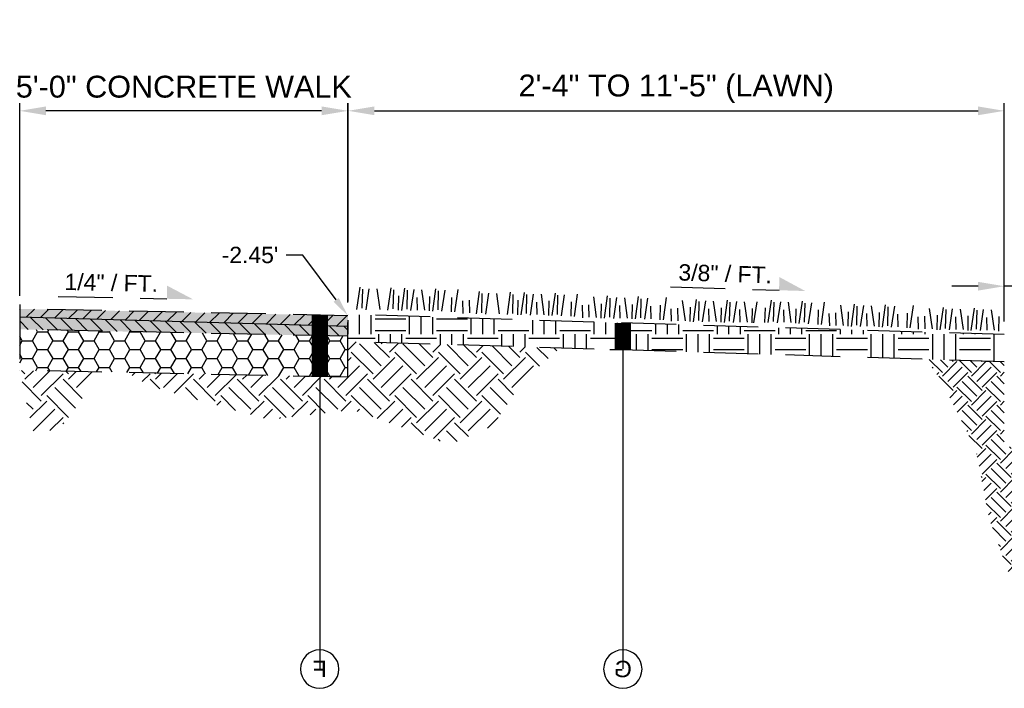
# Model space of a CAD drawing. Extents: x 194474 to 194641, y 289081 to 289217.
# Tile 6 of 9: x 194616.83 to 194621.33, y 289183.45 to 289186.51. Entities that reach past the tile are written whole.
import ezdxf
from ezdxf import colors
from ezdxf.entities.mleader import LeaderData, LeaderLine
from ezdxf.enums import TextEntityAlignment as Align
from ezdxf.math import Vec2, Vec3

# ---------------------------------------------------------------- set-up
doc = ezdxf.new("R2010")
doc.units = 0
doc.header["$MEASUREMENT"] = 0
doc.linetypes.add('DASHED2', pattern=[0.375, 0.25, -0.125])
doc.layers.add('G_P-AN-Hatch-Line-1', color=250, linetype='Continuous')
doc.layers.add('G_P-AN-Hatch-Solid-10', color=228, linetype='Continuous')
doc.styles.add('CT_P-Dim', font='arial.ttf')
doc.styles.add('CT_P-Symb', font='arial.ttf')
doc.styles.add('CT_P-Text', font='arial.ttf')
doc.styles.add('CT_X-Dim', font='ariali.ttf')
doc.styles.get("Standard").update_dxf_attribs({"font": 'simplex.shx'})
doc.dimstyles.new('CT_P-Dim-Eng', dxfattribs={"dimtxt": 0.1, "dimasz": 0.12, "dimexe": 0.035, "dimexo": 0.06, "dimgap": 0.035, "dimtad": 1, "dimdsep": 46, "dimtxsty": 'CT_P-Dim', "dimcen": 0, "dimclrd": 256, "dimclre": 256, "dimclrt": 256, "dimaunit": 1, "dimadec": 6, "dimazin": 0, "dimtfac": 0.75, "dimtix": 1, "dimtmove": 1, "dimatfit": 0, "dimfxl": 1, "dimtolj": 1, "dimtzin": 0, "dimlwd": -1, "dimlwe": -1, "dimarcsym": 0})
doc.dimstyles.new('CT_X-Dim-Eng', dxfattribs={"dimtxt": 0.08, "dimasz": 0.12, "dimexe": 0.035, "dimexo": 0.06, "dimgap": 0.035, "dimtad": 1, "dimdsep": 46, "dimtxsty": 'CT_X-Dim', "dimcen": 0, "dimclrd": 256, "dimclre": 256, "dimclrt": 256, "dimaunit": 1, "dimadec": 6, "dimazin": 0, "dimtfac": 0.75, "dimtix": 1, "dimtmove": 1, "dimatfit": 0, "dimfxl": 1, "dimtolj": 1, "dimtzin": 0, "dimlwd": -1, "dimlwe": -1, "dimarcsym": 0})

# ---------------------------------------------------------------- blocks, each defined once
blk = doc.blocks.new('*D344')
at = {"layer": 'G_P-AN-Hatch-Line-1', "transparency": 16777216}
for p, q in [((194621.3321, 289185.169), (194621.3321, 289185.3232)), ((194621.5196, 289185.1768), (194621.5196, 289185.3232)), ((194621.2121, 289185.2882), (194621.0921, 289185.2882)), ((194621.5196, 289185.2882), (194621.3321, 289185.2882)), ((194621.6396, 289185.2882), (194621.7596, 289185.2882))]:
    blk.add_line(p, q, dxfattribs=at)
for points in [[(194621.2121, 289185.3082), (194621.2121, 289185.2682), (194621.3321, 289185.2882)], [(194621.6396, 289185.3082), (194621.6396, 289185.2682), (194621.5196, 289185.2882)]]:
    blk.add_solid(points, dxfattribs=at)
at = {"layer": 'G_P-AN-Hatch-Line-1', "transparency": 16777216, "insert": (194621.4258, 289185.3641), "char_height": 0.08, "attachment_point": 5, "style": 'CT_X-Dim'}
blk.add_mtext('\\A1;6"', dxfattribs=at)
blk = doc.blocks.new('*D349')
at = {"layer": 'G_P-AN-Hatch-Line-1', "transparency": 16777216}
for p, q in [((194618.3334, 289185.219), (194618.3334, 289186.125)), ((194621.3321, 289185.1267), (194621.3321, 289186.125)), ((194618.4534, 289186.09), (194621.2121, 289186.09))]:
    blk.add_line(p, q, dxfattribs=at)
at = {"layer": 'G_P-AN-Hatch-Line-1', "linetype": 'DASHED2', "transparency": 16777216}
for points in [[(194618.4534, 289186.11), (194618.4534, 289186.07), (194618.3334, 289186.09)], [(194621.2121, 289186.11), (194621.2121, 289186.07), (194621.3321, 289186.09)]]:
    blk.add_solid(points, dxfattribs=at)
at = {"layer": 'G_P-AN-Hatch-Line-1', "linetype": 'DASHED2', "transparency": 16777216, "insert": (194619.8327, 289186.1906), "char_height": 0.1, "attachment_point": 5, "style": 'CT_P-Dim'}
blk.add_mtext('\\A1;2\'-4" TO 11\'-5" (LAWN)', dxfattribs=at)
blk = doc.blocks.new('*D350')
at = {"layer": 'G_P-AN-Hatch-Line-1', "transparency": 16777216}
for p, q in [((194616.8321, 289185.2447), (194616.8321, 289186.125)), ((194618.3321, 289185.2134), (194618.3321, 289186.125)), ((194618.2121, 289186.09), (194616.9521, 289186.09))]:
    blk.add_line(p, q, dxfattribs=at)
at = {"layer": 'G_P-AN-Hatch-Line-1', "linetype": 'DASHED2', "transparency": 16777216}
for points in [[(194616.9521, 289186.11), (194616.9521, 289186.07), (194616.8321, 289186.09)], [(194618.2121, 289186.11), (194618.2121, 289186.07), (194618.3321, 289186.09)]]:
    blk.add_solid(points, dxfattribs=at)
at = {"layer": 'G_P-AN-Hatch-Line-1', "linetype": 'DASHED2', "transparency": 16777216, "insert": (194617.5821, 289186.1998), "char_height": 0.1, "attachment_point": 5, "style": 'CT_P-Dim'}
blk.add_mtext('\\A1;5\'-0" CONCRETE WALK', dxfattribs=at)
blk = doc.blocks.new('C_P-AN-ML-Circle')
at = {"transparency": 16777216}
blk.add_circle((0.0006, -0.001), 0.117, dxfattribs=at)
blk.add_wipeout([(0.1113, -0.001), (0.1075, 0.0277), (0.0965, 0.0544), (0.0789, 0.0773), (0.056, 0.0949), (0.0293, 0.1059), (0.0006, 0.1097), (-0.028, 0.1059), (-0.0547, 0.0949), (-0.0776, 0.0773), (-0.0952, 0.0544), (-0.1063, 0.0277), (-0.1101, -0.001), (-0.1063, -0.0296), (-0.0952, -0.0563), (-0.0776, -0.0792), (-0.0547, -0.0968), (-0.028, -0.1079), (0.0006, -0.1117), (0.0293, -0.1079), (0.056, -0.0968), (0.0789, -0.0792), (0.0965, -0.0563), (0.1075, -0.0296)], dxfattribs=at)
at = {"transparency": 16777216, "style": 'CT_P-Symb'}
blk.add_attdef('00', text='', height=0.1, dxfattribs=at).set_placement((0, 0), align=Align.MIDDLE)
blk = doc.blocks.new('_None')

msp = doc.modelspace()

# ---------------------------------------------------------------- hatches: boundary and pattern name
at = {"layer": 'G_P-AN-Hatch-Line-1', "linetype": 'DASHED2'}
h = msp.add_hatch(dxfattribs=at)
h.set_pattern_fill('_USER', color=256, scale=0.046875, angle=45, style=0, pattern_type=0)
h.set_pattern_definition([(45, (198318.071684, 292485.426194), (-0.0331456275, 0.0331456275), [])])
h.paths.add_polyline_path([(194616.8321, 289185.1472), (194616.8321, 289185.1847), (194618.3321, 289185.1534), (194618.3321, 289185.1042)])
h = msp.add_hatch(dxfattribs=at)
h.set_pattern_fill('EARTH', color=256, scale=0.5625, style=0)
h.set_pattern_definition([(0, (353389.28417, 472869.03938), (0.140625, 0.140625), [0.140625, -0.140625]), (0, (353389.28417, 472869.09211), (0.140625, 0.140625), [0.140625, -0.140625]), (0, (353389.28417, 472869.14485), (0.140625, 0.140625), [0.140625, -0.140625]), (90, (353389.30175, 472869.16242), (-0.140625, 0.140625), [0.140625, -0.140625]), (90, (353389.35448, 472869.16242), (-0.140625, 0.140625), [0.140625, -0.140625]), (90, (353389.40722, 472869.16242), (-0.140625, 0.140625), [0.140625, -0.140625])])
h.paths.add_polyline_path([(194618.3334, 289185.159), (194621.3321, 289185.0667), (194621.3321, 289184.943), (194618.3321, 289185.0353)])
h = msp.add_hatch(dxfattribs=at)
h.set_pattern_fill('_USER', color=256, scale=0.046875, angle=315, style=0, pattern_type=0)
h.set_pattern_definition([(315, (194641.45029, 289205.191432), (0.03314563, 0.03314563), [])])
h.paths.add_polyline_path([(194616.8321, 289185.0909), (194616.8321, 289185.1472), (194618.3321, 289185.1042), (194618.3321, 289185.0597)])
h = msp.add_hatch(dxfattribs=at)
h.set_pattern_fill('HONEY', color=256, scale=0.375, style=0)
h.set_pattern_definition([(0, (194628.515492, 289175.539422), (0.0703125, 0.04059494), [0.046875, -0.09375]), (120, (194628.515492, 289175.539422), (-0.0703125, 0.04059494), [0.046875, -0.09375]), (60, (194628.515492, 289175.539422), (2e-17, 0.08118988), [-0.09375, 0.046875])])
h.paths.add_polyline_path([(194616.8321, 289185.0909), (194618.3321, 289185.0597), (194618.3321, 289184.8722), (194616.8321, 289184.9034)])
h = msp.add_hatch(dxfattribs=at)
h.set_pattern_fill('EARTH', color=256, scale=0.5625, angle=45, style=0)
h.set_pattern_definition([(45, (353376.67767, 472862.22666), (0, 0.19887378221), [0.140625, -0.140625]), (45, (353376.64038, 472862.26395), (0, 0.19887378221), [0.140625, -0.140625]), (45, (353376.60309, 472862.30124), (0, 0.19887378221), [0.140625, -0.140625]), (135, (353376.60309, 472862.3261), (-0.19887378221, 2e-17), [0.140625, -0.140625]), (135, (353376.64038, 472862.36338), (-0.19887378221, 2e-17), [0.140625, -0.140625]), (135, (353376.67767, 472862.40067), (-0.19887378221, 2e-17), [0.140625, -0.140625])])
h.paths.add_polyline_path([(194616.8321, 289184.9034), (194617.2069, 289184.8956), (194617.0123, 289184.6296), (194616.8913, 289184.6267)])
h.paths.add_polyline_path([(194618.3551, 289184.7225), (194617.9686, 289184.6781), (194617.428, 289184.8308), (194617.3245, 289184.8932), (194618.3321, 289184.8722), (194618.3321, 289185.0353), (194619.3015, 289185.0054), (194619.1307, 289184.8531), (194618.9945, 289184.6503), (194618.7999, 289184.5642)])
at = {"layer": 'G_P-AN-Hatch-Line-1'}
h = msp.add_hatch(dxfattribs=at)
h.set_pattern_fill('EARTH', color=256, scale=0.375, angle=45, style=0)
h.set_pattern_definition([(45, (353371.03455, 472862.66368), (1e-17, 0.132582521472), [0.09375, -0.09375]), (45, (353371.00969, 472862.68854), (1e-17, 0.132582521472), [0.09375, -0.09375]), (45, (353370.98483, 472862.7134), (1e-17, 0.132582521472), [0.09375, -0.09375]), (135, (353370.98483, 472862.72997), (-0.132582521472, 2e-17), [0.09375, -0.09375]), (135, (353371.00969, 472862.75483), (-0.132582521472, 2e-17), [0.09375, -0.09375]), (135, (353371.03455, 472862.77969), (-0.132582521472, 2e-17), [0.09375, -0.09375])])
h.paths.add_polyline_path([(194621.5196, 289184.5543), (194621.4258, 289184.5543), (194621.4492, 289183.9261), (194621.574, 289183.8966), (194621.5909, 289183.9558), (194621.5196, 289183.9543)])
h.paths.add_polyline_path([(194620.9767, 289184.9539), (194621.046, 289184.85), (194621.2009, 289184.5468), (194621.2628, 289184.2251), (194621.3497, 289183.984), (194621.4492, 289183.9261), (194621.4258, 289184.5543), (194621.3321, 289184.5543), (194621.3321, 289184.943), (194621.2237, 289184.9463)])
at = {"layer": 'G_P-AN-Hatch-Solid-10'}
h = msp.add_hatch(color=256, dxfattribs=at)
h.dxf.hatch_style = 1
h.paths.add_polyline_path([(194616.8321, 289185.1472), (194616.8321, 289185.1847), (194618.3321, 289185.1534), (194618.3321, 289185.1042)])
h.paths.add_polyline_path([(194616.8321, 289185.1472), (194618.3321, 289185.1042), (194618.3321, 289185.0597), (194616.8321, 289185.0909)])

# ---------------------------------------------------------------- linework, layer by layer
at = {"layer": 'G_P-AN-Hatch-Line-1', "linetype": 'DASHED2'}
for p, q in [((194618.3864, 289185.2838), (194618.3721, 289185.1817)), ((194618.3982, 289185.2745), (194618.3963, 289185.1872)), ((194618.4284, 289185.2768), (194618.4143, 289185.1807)), ((194618.4646, 289185.276), (194618.4776, 289185.1824)), ((194618.528, 289185.2807), (194618.5137, 289185.1785)), ((194618.5399, 289185.2714), (194618.5379, 289185.184)), ((194618.563, 289185.2442), (194618.5615, 289185.178)), ((194618.5909, 289185.2798), (194618.5766, 289185.1777)), ((194618.6028, 289185.2705), (194618.6008, 289185.1831)), ((194618.633, 289185.2728), (194618.6188, 289185.1767)), ((194618.6691, 289185.272), (194618.6821, 289185.1783)), ((194618.7325, 289185.2767), (194618.7182, 289185.1745)), ((194618.7444, 289185.2674), (194618.7425, 289185.18)), ((194618.7746, 289185.2697), (194618.7604, 289185.1736)), ((194618.8342, 289185.2727), (194618.8198, 289185.1706)), ((194618.9325, 289185.2634), (194618.9182, 289185.1612)), ((194618.9444, 289185.2541), (194618.9425, 289185.1667)), ((194618.9746, 289185.2564), (194618.9604, 289185.1603)), ((194619.0107, 289185.2556), (194619.0237, 289185.1619)), ((194619.0741, 289185.2602), (194619.0598, 289185.1581)), ((194619.086, 289185.2509), (194619.0841, 289185.1636)), ((194619.137, 289185.2593), (194619.1227, 289185.1572)), ((194619.1489, 289185.25), (194619.147, 289185.1627)), ((194619.1791, 289185.2524), (194619.1649, 289185.1563)), ((194619.2153, 289185.2516), (194619.2283, 289185.1579)), ((194619.2787, 289185.2562), (194619.2644, 289185.1541)), ((194619.2905, 289185.2469), (194619.2886, 289185.1596)), ((194619.3207, 289185.2493), (194619.3065, 289185.1532)), ((194619.3803, 289185.2523), (194619.366, 289185.1502)), ((194619.5174, 289185.2435), (194619.5031, 289185.1414)), ((194618.6472, 289185.2364), (194618.649, 289185.1791)), ((194618.7046, 289185.2411), (194618.7031, 289185.1749)), ((194618.8062, 289185.2372), (194618.8048, 289185.171)), ((194618.856, 289185.2212), (194618.8577, 289185.1639)), ((194618.886, 289185.2237), (194618.8877, 289185.1664)), ((194619.1091, 289185.2238), (194619.1077, 289185.1576)), ((194619.1934, 289185.2159), (194619.1951, 289185.1586)), ((194619.2508, 289185.2207), (194619.2493, 289185.1544)), ((194619.3524, 289185.2168), (194619.3509, 289185.1505)), ((194619.4021, 289185.2008), (194619.4039, 289185.1435)), ((194619.4321, 289185.2032), (194619.4339, 289185.146)), ((194619.454, 289185.2389), (194619.467, 289185.1452)), ((194619.4895, 289185.208), (194619.488, 289185.1418)), ((194619.5293, 289185.2342), (194619.5273, 289185.1469)), ((194619.5595, 289185.2366), (194619.5453, 289185.1405)), ((194619.5737, 289185.2001), (194619.5755, 289185.1428)), ((194619.5956, 289185.2358), (194619.6086, 289185.1421)), ((194619.6311, 289185.2049), (194619.6297, 289185.1386)), ((194619.659, 289185.2404), (194619.6447, 289185.1383)), ((194619.6709, 289185.2311), (194619.669, 289185.1438)), ((194619.7011, 289185.2335), (194619.6869, 289185.1374)), ((194619.7587, 289185.2013), (194619.7572, 289185.1351)), ((194619.7866, 289185.2368), (194619.7723, 289185.1347)), ((194619.8603, 289185.2235), (194619.8733, 289185.1298)), ((194619.9237, 289185.2281), (194619.9094, 289185.126)), ((194619.9356, 289185.2188), (194619.9337, 289185.1315)), ((194619.9658, 289185.2211), (194619.9516, 289185.125)), ((194620.0019, 289185.2203), (194620.0149, 289185.1266)), ((194620.0654, 289185.225), (194620.051, 289185.1228)), ((194620.0772, 289185.2157), (194620.0753, 289185.1283)), ((194620.1074, 289185.218), (194620.0932, 289185.1219)), ((194620.1436, 289185.2172), (194620.1566, 289185.1235)), ((194620.2011, 289185.217), (194620.1861, 289185.1211)), ((194620.2667, 289185.2244), (194620.2515, 289185.1224)), ((194620.2785, 289185.215), (194620.2758, 289185.1276)), ((194620.3087, 289185.217), (194620.2937, 289185.1211)), ((194620.3448, 289185.2159), (194620.357, 289185.1221)), ((194620.4083, 289185.22), (194620.3931, 289185.118)), ((194620.42, 289185.2106), (194620.4174, 289185.1233)), ((194620.4503, 289185.2127), (194620.4352, 289185.1167)), ((194620.509, 289185.2155), (194620.4947, 289185.1133)), ((194620.5827, 289185.2021), (194620.5957, 289185.1084)), ((194620.6461, 289185.2067), (194620.6318, 289185.1046)), ((194620.6881, 289185.1997), (194620.674, 289185.1036)), ((194620.7243, 289185.1989), (194620.7373, 289185.1053)), ((194620.7877, 289185.2036), (194620.7734, 289185.1014)), ((194620.9153, 289185.2), (194620.901, 289185.0979)), ((194618.3321, 289185.1534), (194616.8321, 289185.1847)), ((194621.3321, 289185.0667), (194618.3334, 289185.159)), ((194619.7154, 289185.197), (194619.7171, 289185.1397)), ((194619.8084, 289185.1853), (194619.8102, 289185.128)), ((194619.8384, 289185.1878), (194619.8402, 289185.1305)), ((194619.8958, 289185.1925), (194619.8944, 289185.1263)), ((194619.9801, 289185.1847), (194619.9818, 289185.1274)), ((194620.0374, 289185.1894), (194620.036, 289185.1232)), ((194620.1217, 289185.1815), (194620.1234, 289185.1243)), ((194620.1791, 289185.1863), (194620.1776, 289185.1201)), ((194620.2385, 289185.1891), (194620.2364, 289185.1228)), ((194620.3226, 289185.1804), (194620.3239, 289185.1232)), ((194620.38, 289185.1847), (194620.378, 289185.1185)), ((194620.4811, 289185.1799), (194620.4796, 289185.1137)), ((194620.5308, 289185.1639), (194620.5325, 289185.1066)), ((194620.5608, 289185.1664), (194620.5625, 289185.1091)), ((194620.6182, 289185.1712), (194620.6167, 289185.1049)), ((194620.6579, 289185.1974), (194620.656, 289185.1101)), ((194620.7024, 289185.1633), (194620.7042, 289185.106)), ((194620.7598, 289185.168), (194620.7583, 289185.1018)), ((194620.7996, 289185.1943), (194620.7976, 289185.1069)), ((194620.8298, 289185.1966), (194620.8156, 289185.1005)), ((194620.844, 289185.1602), (194620.8458, 289185.1029)), ((194620.8874, 289185.1645), (194620.8859, 289185.0982)), ((194620.989, 289185.1866), (194621.002, 289185.0929)), ((194621.0245, 289185.1557), (194621.023, 289185.0894)), ((194621.0524, 289185.1912), (194621.0381, 289185.0891)), ((194621.0643, 289185.1819), (194621.0623, 289185.0946)), ((194621.0945, 289185.1843), (194621.0803, 289185.0882)), ((194621.1306, 289185.1835), (194621.1436, 289185.0898)), ((194621.194, 289185.1881), (194621.1797, 289185.086)), ((194621.2059, 289185.1788), (194621.204, 289185.0915)), ((194621.2361, 289185.1812), (194621.2219, 289185.0851)), ((194621.2722, 289185.1804), (194621.2853, 289185.0867)), ((194618.3321, 289184.8722), (194618.3321, 289185.1534)), ((194620.9371, 289185.1484), (194620.9388, 289185.0912)), ((194620.9671, 289185.1509), (194620.9689, 289185.0936)), ((194621.1087, 289185.1478), (194621.1105, 289185.0905)), ((194621.1661, 289185.1526), (194621.1647, 289185.0863)), ((194621.2504, 289185.1447), (194621.2521, 289185.0874)), ((194621.3077, 289185.1494), (194621.3063, 289185.0832)), ((194618.3321, 289185.0597), (194616.8321, 289185.0909)), ((194621.3321, 289184.943), (194618.3321, 289185.0353)), ((194618.3321, 289184.8722), (194616.8321, 289184.9034))]:
    msp.add_line(p, q, dxfattribs=at)
at = {"layer": 'G_P-AN-Hatch-Line-1'}
msp.add_line((194618.3321, 289185.1042), (194616.8321, 289185.1472), dxfattribs=at)
at = {"layer": 'G_P-AN-Hatch-Line-1', "linetype": 'DASHED2'}
for points in [[(194619.8062, 289185.2851), (194620.3026, 289185.2698)], [(194617.0081, 289185.241), (194617.5046, 289185.2307)]]:
    msp.add_lwpolyline(points, dxfattribs=at)
at = {"layer": 'G_P-AN-Hatch-Line-1', "linetype": 'DASHED2', "flags": 128}
msp.add_lwpolyline([(194616.8321, 289185.2042), (194616.8321, 289184.923)], dxfattribs=at)
at = {"layer": 'G_P-AN-Hatch-Line-1', "linetype": 'DASHED2', "const_width": 0.075, "flags": 128}
for points in [[(194618.2035, 289184.8749), (194618.2035, 289185.1561)], [(194619.5887, 289184.9966), (194619.5887, 289185.1204)]]:
    msp.add_lwpolyline(points, dxfattribs=at)
at = {"layer": 'G_P-AN-Hatch-Line-1', "linetype": 'DASHED2'}
for points in [[(194617.5046, 289185.2307), (194617.6245, 289185.2282), (194617.5058, 289185.2907)], [(194620.3026, 289185.2698), (194620.4225, 289185.2661), (194620.3044, 289185.3298)]]:
    msp.add_solid(points, dxfattribs=at)

# ---------------------------------------------------------------- texts
at = {"layer": 'G_P-AN-Hatch-Line-1', "linetype": 'DASHED2', "style": 'CT_P-Text'}
for s, rotation, p in [('3/8" / FT.', 358.2376, (194619.8418, 289185.3146)), ('1/4" / FT.', 358.8065, (194617.0363, 289185.2711))]:
    msp.add_text(s, height=0.075, rotation=rotation, dxfattribs=at).set_placement(p)

# ---------------------------------------------------------------- dimensions: what is measured, and where the dimension line sits
at = {"layer": 'G_P-AN-Hatch-Line-1', "linetype": 'DASHED2'}
dim = msp.add_linear_dim(base=(194621.3321, 289186.09), p1=(194618.3334, 289185.159), p2=(194621.3321, 289185.0667), text='2\'-4" TO 11\'-5" (LAWN)', dimstyle='CT_P-Dim-Eng', override={"dimpost": "'", "dimaunit": 0}, dxfattribs=at)
dim.commit()
dim.dimension.update_dxf_attribs({"geometry": '*D349', "text_midpoint": (194619.8327, 289186.1906)})
dim = msp.add_linear_dim(base=(194616.8321, 289186.09), p1=(194618.3321, 289185.1534), p2=(194616.8321, 289185.1847), text='5\'-0" CONCRETE WALK', dimstyle='CT_P-Dim-Eng', override={"dimpost": "'", "dimaunit": 0, "dimtmove": 2}, dxfattribs=at)
dim.commit()
dim.dimension.update_dxf_attribs({"geometry": '*D350', "text_midpoint": (194617.5821, 289186.1998), "dimtype": 160})
at = {"layer": 'G_P-AN-Hatch-Line-1'}
dim = msp.add_linear_dim(base=(194621.3321, 289185.2882), p1=(194621.5196, 289185.1168), p2=(194621.3321, 289185.109), text='6"', dimstyle='CT_X-Dim-Eng', override={"dimpost": "'"}, dxfattribs=at)
dim.commit()
dim.dimension.update_dxf_attribs({"geometry": '*D344', "text_midpoint": (194621.4258, 289185.3641)})

# ---------------------------------------------------------------- leaders
at = {"layer": 'G_P-AN-Hatch-Line-1', "linetype": 'DASHED2'}
ml = msp.add_multileader_mtext('Standard', dxfattribs=at)
ml.set_content("-2.45'", color=256, style='CT_P-Text')
ml.set_leader_properties(color=256, linetype='Continuous')
ml.build(insert=Vec2(0, 0))
ml.multileader.update_dxf_attribs({"text_right_attachment_type": 3, "dogleg_length": 0.1, "arrow_head_size": 0.09})
ctx = ml.context
ctx.base_point, ctx.char_height, ctx.arrow_head_size, ctx.landing_gap_size, ctx.plane_origin = Vec3(194617.7101, 289185.4304), 0.075, 0.09, 0.045, Vec3(194619.2167, 289185.6754)
ctx.right_attachment = 3
notes = []
notes.append((ctx, [(0, (1, 1, 0), (194618.1257, 289185.4301), (-1, 0), 0.075, [(0, [(194618.3321, 289185.1534)], 0, [])])]))
ctx.mtext.insert, ctx.mtext.width, ctx.mtext.defined_height, ctx.mtext.flow_direction = Vec3(194617.7551, 289185.4686), 1.410132, 0.4127, 5
at = {"layer": 'G_P-AN-Hatch-Line-1'}
ml = msp.add_multileader_block('Standard', dxfattribs=at)
ml.set_content('C_P-AN-ML-Circle', color=256, scale=-0.75)
ml.set_attribute('00', 'G', width=0)
ml.set_leader_properties(color=256, linetype='Continuous', lineweight=-1)
ml.set_arrow_properties(name='NONE')
ml.build(insert=Vec2(0, 0))
ml.multileader.update_dxf_attribs({"has_dogleg": 0, "text_right_attachment_type": 3, "dogleg_length": 0.06, "arrow_head_size": 0.09, "block_connection_type": 1})
ctx = ml.context
ctx.base_point, ctx.char_height, ctx.arrow_head_size, ctx.landing_gap_size, ctx.plane_origin = Vec3(194619.5891, 289183.5383), 0.06, 0.09, 0.0187, Vec3(194620.0412, 289183.1968)
ctx.right_attachment, ctx.attachment_type = 3, 1
notes.append((ctx, [(1, (1, 1, 0), (194619.5441, 289183.5383), (1, 0), 0.045, [(0, [(194619.5887, 289184.9966)], 0, [])])]))
ctx.block.insert, ctx.block.scale = Vec3(194619.5891, 289183.5383), Vec3(-0.75, 0.75, 0.75)
ml = msp.add_multileader_block('Standard', dxfattribs=at)
ml.set_content('C_P-AN-ML-Circle', color=256, scale=-0.75)
ml.set_attribute('00', 'F', width=0)
ml.set_leader_properties(color=256, linetype='Continuous', lineweight=-1)
ml.set_arrow_properties(name='NONE')
ml.build(insert=Vec2(0, 0))
ml.multileader.update_dxf_attribs({"has_dogleg": 0, "text_right_attachment_type": 3, "dogleg_length": 0.06, "arrow_head_size": 0.09, "block_connection_type": 1})
ctx = ml.context
ctx.base_point, ctx.char_height, ctx.arrow_head_size, ctx.landing_gap_size, ctx.plane_origin = Vec3(194618.2038, 289183.5383), 0.06, 0.09, 0.0187, Vec3(194618.6559, 289183.1968)
ctx.right_attachment, ctx.attachment_type = 3, 1
notes.append((ctx, [(0, (1, 1, 0), (194618.2488, 289183.5383), (-1, 0), 0.045, [(0, [(194618.2035, 289184.8749)], 0, [])])]))
ctx.block.insert, ctx.block.scale = Vec3(194618.2038, 289183.5383), Vec3(-0.75, 0.75, 0.75)
for ctx, leaders in notes:
    for number, flags, end, landing, length, lines in leaders:
        leader = LeaderData()
        leader.index, (leader.has_last_leader_line, leader.has_dogleg_vector, leader.attachment_direction) = number, flags
        leader.last_leader_point, leader.dogleg_vector, leader.dogleg_length = Vec3(end), Vec3(landing), length
        for number, points, colour, breaks in lines:
            line = LeaderLine()
            line.index, line.vertices, line.color, line.breaks = number, Vec3.list(points), colors.encode_raw_color(colour), breaks
            leader.lines.append(line)
        ctx.leaders.append(leader)

doc.saveas('drawing.dxf')
